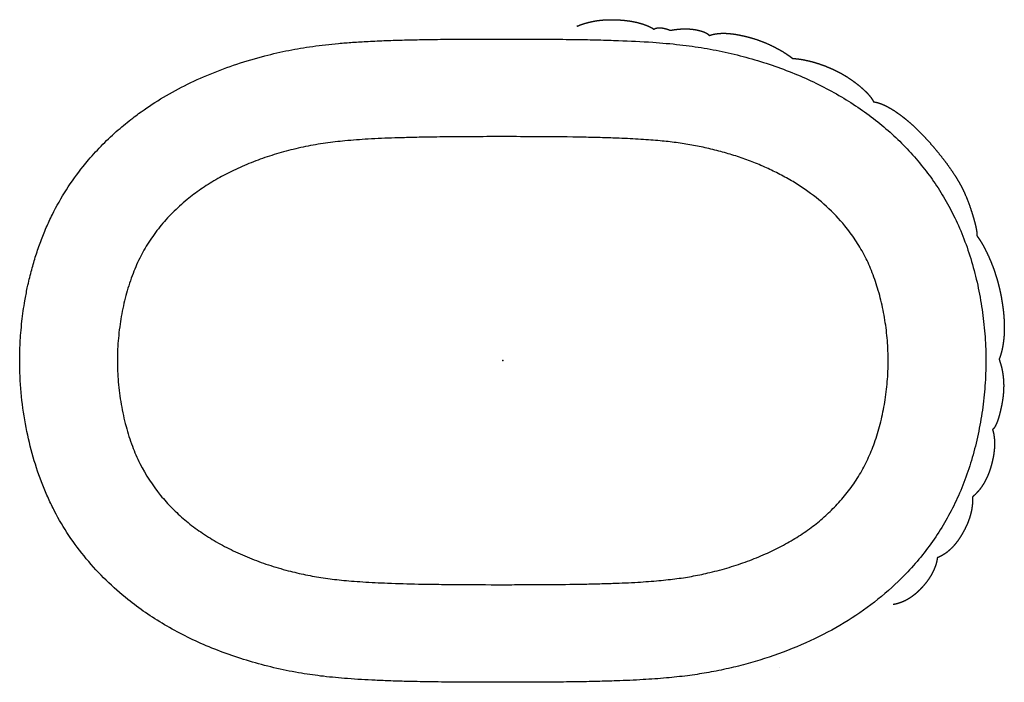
# Model space of a CAD drawing. Header units: millimetres. Extents: x 786 to 1152, y 0 to 424.
# Tile 1 of 45: x 793 to 1152, y 7 to 249. Entities that reach past the tile are written whole.
import ezdxf

# ---------------------------------------------------------------- set-up
doc = ezdxf.new("R2010")
doc.units = ezdxf.units.MM
doc.header["$MEASUREMENT"] = 0
doc.layers.add('Crea2D$visibili$linee', color=7, linetype='Continuous', true_color=0x000000)

msp = doc.modelspace()

# ---------------------------------------------------------------- linework, layer by layer
at = {"layer": 'Crea2D$visibili$linee'}
for points, weights, knots in [([(995.74, 246.79), (995.8, 246.77), (995.86, 246.76), (995.93, 246.77), (995.99, 246.78), (996.05, 246.8), (996.11, 246.82), (996.18, 246.85), (996.24, 246.88), (996.3, 246.91), (996.36, 246.94), (996.42, 246.97), (996.49, 247.01), (996.54, 247.03), (996.6, 247.06), (996.66, 247.09), (996.67, 247.09), (996.67, 247.09), (996.67, 247.09), (996.74, 247.12), (996.8, 247.14), (996.86, 247.16), (996.92, 247.19), (996.99, 247.21), (997.05, 247.23), (997.11, 247.25), (997.18, 247.27), (997.24, 247.29), (997.3, 247.31), (997.37, 247.33), (997.43, 247.36), (997.49, 247.38), (997.56, 247.4), (997.62, 247.42), (997.75, 247.47), (997.87, 247.51), (998, 247.55), (998.26, 247.64), (998.52, 247.72), (998.78, 247.79), (999.04, 247.87), (999.3, 247.94), (999.57, 248.01), (999.83, 248.08), (1000.1, 248.15), (1000.37, 248.21), (1000.64, 248.28), (1000.9, 248.34), (1001.18, 248.4), (1001.22, 248.4), (1001.27, 248.41), (1001.33, 248.43), (1001.36, 248.43), (1001.38, 248.44), (1001.58, 248.48), (1001.79, 248.52), (1001.99, 248.56), (1002.26, 248.61), (1002.54, 248.65), (1002.81, 248.7), (1003.09, 248.74), (1003.37, 248.78), (1003.64, 248.81), (1003.92, 248.85), (1004.2, 248.88), (1004.48, 248.91), (1004.75, 248.94), (1005.03, 248.96), (1005.31, 248.98), (1005.59, 249), (1005.87, 249.02), (1006.15, 249.03), (1006.43, 249.05), (1006.71, 249.06), (1007, 249.07), (1007.28, 249.08), (1007.56, 249.08), (1007.84, 249.09), (1008.12, 249.09), (1008.4, 249.09), (1008.68, 249.09), (1008.96, 249.08), (1009.25, 249.08), (1009.53, 249.07), (1009.81, 249.06), (1010.09, 249.05), (1010.37, 249.04), (1010.65, 249.02), (1010.93, 249.01), (1011.21, 248.99), (1011.49, 248.98), (1011.77, 248.96), (1012.05, 248.94), (1012.33, 248.91), (1012.61, 248.89), (1012.89, 248.86), (1013.17, 248.84), (1013.45, 248.81), (1013.73, 248.77), (1014.01, 248.74), (1014.29, 248.7), (1014.57, 248.67), (1014.85, 248.63), (1015.12, 248.59), (1015.4, 248.54), (1015.68, 248.5), (1015.95, 248.45), (1016.23, 248.39), (1016.5, 248.34), (1016.77, 248.29), (1017.05, 248.23), (1017.32, 248.17), (1017.59, 248.1), (1017.86, 248.04), (1018.13, 247.97), (1018.4, 247.9), (1018.66, 247.82), (1018.93, 247.75), (1019.19, 247.67), (1019.46, 247.59), (1019.72, 247.51), (1019.98, 247.42), (1020.24, 247.33), (1020.5, 247.24), (1020.75, 247.14), (1021.01, 247.04), (1021.26, 246.95), (1021.51, 246.84), (1021.76, 246.73), (1021.82, 246.7), (1021.88, 246.68), (1021.94, 246.65), (1022.01, 246.62), (1022.07, 246.59), (1022.13, 246.56), (1022.19, 246.53), (1022.25, 246.51), (1022.31, 246.48), (1022.37, 246.45), (1022.43, 246.42), (1022.49, 246.39), (1022.55, 246.37), (1022.61, 246.34), (1022.67, 246.31), (1022.73, 246.29), (1022.79, 246.26), (1022.85, 246.23), (1022.91, 246.2), (1022.97, 246.17), (1023.03, 246.13), (1023.08, 246.11), (1023.12, 246.08), (1023.16, 246.05), (1023.18, 246.04), (1023.2, 246.03), (1023.22, 246.02), (1023.28, 245.97), (1023.34, 245.93), (1023.4, 245.88), (1023.46, 245.83), (1023.51, 245.79), (1023.58, 245.75), (1023.63, 245.72), (1023.68, 245.69), (1023.74, 245.67), (1023.75, 245.67), (1023.76, 245.67), (1023.77, 245.67), (1023.81, 245.66), (1023.85, 245.67), (1023.89, 245.68)], [1, 0.983674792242, 0.983674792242, 1, 0.994688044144, 0.994688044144, 1, 0.999180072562, 0.999180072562, 1, 0.999978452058, 0.999978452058, 1, 0.999672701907, 0.999672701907, 1, 1, 1, 1, 0.999812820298, 0.999812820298, 1, 0.999948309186, 0.999948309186, 1, 1, 1, 1, 1, 1, 1, 1, 1, 1, 0.999988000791, 0.999988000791, 1, 0.999903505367, 0.999903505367, 1, 0.999950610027, 0.999950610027, 1, 0.999941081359, 0.999941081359, 1, 0.999943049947, 0.999943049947, 1, 1, 1, 1, 1, 1, 0.999966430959, 0.999966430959, 1, 0.999937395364, 0.999937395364, 1, 0.999937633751, 0.999937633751, 1, 0.999943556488, 0.999943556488, 1, 0.99994908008, 0.99994908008, 1, 0.99995428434, 0.99995428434, 1, 0.999959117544, 0.999959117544, 1, 0.999963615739, 0.999963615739, 1, 0.999967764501, 0.999967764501, 1, 0.99997146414, 0.99997146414, 1, 0.999978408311, 0.999978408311, 1, 0.999980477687, 0.999980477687, 1, 0.999975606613, 0.999975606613, 1, 0.99997098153, 0.99997098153, 1, 0.999965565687, 0.999965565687, 1, 0.999959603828, 0.999959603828, 1, 0.999953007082, 0.999953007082, 1, 0.999945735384, 0.999945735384, 1, 0.999937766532, 0.999937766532, 1, 0.999930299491, 0.999930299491, 1, 0.999923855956, 0.999923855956, 1, 0.999918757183, 0.999918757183, 1, 0.99990568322, 0.99990568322, 1, 0.999919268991, 0.999919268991, 1, 0.999802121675, 0.999802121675, 1, 1, 1, 1, 1, 1, 1, 1, 1, 1, 1, 1, 1, 1, 1, 1, 0.999880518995, 0.999880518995, 1, 0.999586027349, 0.999586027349, 1, 0.999651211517, 0.999651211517, 1, 1, 1, 1, 0.999909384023, 0.999909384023, 1, 0.999300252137, 0.999300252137, 1, 1, 1, 1, 0.998898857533, 0.998898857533, 1, 0.980057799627, 0.980057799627, 1], [0, 0, 0, 0, 0.189322, 0.189322, 0.189322, 0.383353, 0.383353, 0.383353, 0.590144, 0.590144, 0.590144, 0.801407, 0.801407, 0.801407, 0.993429, 0.993429, 0.993429, 1.008372, 1.008372, 1.008372, 1.209669, 1.209669, 1.209669, 1.408731, 1.408731, 1.408731, 1.615796, 1.615796, 1.615796, 1.824837, 1.824837, 1.824837, 2.035647, 2.035647, 2.035647, 2.440734, 2.440734, 2.440734, 3.253498, 3.253498, 3.253498, 4.072353, 4.072353, 4.072353, 4.896163, 4.896163, 4.896163, 5.724837, 5.724837, 5.724837, 5.865135, 5.865135, 5.935278, 5.935278, 5.935278, 6.559399, 6.559399, 6.559399, 7.394158, 7.394158, 7.394158, 8.231135, 8.231135, 8.231135, 9.069777, 9.069777, 9.069777, 9.910016, 9.910016, 9.910016, 10.751714, 10.751714, 10.751714, 11.594648, 11.594648, 11.594648, 12.438373, 12.438373, 12.438373, 13.282113, 13.282113, 13.282113, 14.125996, 14.125996, 14.125996, 14.96973, 14.96973, 14.96973, 15.813591, 15.813591, 15.813591, 16.65758, 16.65758, 16.65758, 17.501235, 17.501235, 17.501235, 18.344195, 18.344195, 18.344195, 19.186142, 19.186142, 19.186142, 20.026972, 20.026972, 20.026972, 20.866559, 20.866559, 20.866559, 21.704451, 21.704451, 21.704451, 22.539366, 22.539366, 22.539366, 23.371008, 23.371008, 23.371008, 24.198745, 24.198745, 24.198745, 25.022247, 25.022247, 25.022247, 25.840819, 25.840819, 25.840819, 26.654248, 26.654248, 26.654248, 26.869371, 26.869371, 26.869371, 27.084375, 27.084375, 27.084375, 27.297021, 27.297021, 27.297021, 27.505213, 27.505213, 27.505213, 27.708911, 27.708911, 27.708911, 27.907205, 27.907205, 27.907205, 28.111347, 28.111347, 28.111347, 28.263774, 28.263774, 28.263774, 28.33523, 28.33523, 28.33523, 28.56446, 28.56446, 28.56446, 28.78422, 28.78422, 28.78422, 28.976319, 28.976319, 28.976319, 29.007105, 29.007105, 29.007105, 29.127974, 29.127974, 29.127974, 29.127974]), ([(1023.89, 245.69), (1023.91, 245.69), (1023.92, 245.7), (1023.93, 245.71), (1023.95, 245.72), (1023.98, 245.74), (1024, 245.75), (1024.05, 245.78), (1024.11, 245.81), (1024.16, 245.84), (1024.27, 245.89), (1024.38, 245.93), (1024.5, 245.97), (1024.74, 246.04), (1024.99, 246.08), (1025.25, 246.1), (1025.5, 246.12), (1025.76, 246.12), (1026.02, 246.11), (1026.28, 246.11), (1026.54, 246.09), (1026.8, 246.06), (1027.31, 245.99), (1027.82, 245.88), (1028.31, 245.74), (1028.55, 245.67), (1028.79, 245.59), (1029.03, 245.5), (1029.15, 245.46), (1029.26, 245.42), (1029.38, 245.37), (1029.44, 245.34), (1029.49, 245.31), (1029.55, 245.28), (1029.59, 245.26), (1029.63, 245.25), (1029.67, 245.23), (1029.68, 245.22), (1029.7, 245.22), (1029.72, 245.21), (1029.74, 245.21), (1029.76, 245.21), (1029.77, 245.21), (1029.79, 245.21), (1029.81, 245.22), (1029.83, 245.22), (1029.87, 245.23), (1029.9, 245.24), (1029.94, 245.24), (1030.02, 245.26), (1030.09, 245.27), (1030.17, 245.28), (1030.32, 245.31), (1030.47, 245.34), (1030.62, 245.36), (1030.92, 245.41), (1031.23, 245.45), (1031.53, 245.49), (1032.15, 245.57), (1032.76, 245.63), (1033.38, 245.68), (1034.62, 245.76), (1035.86, 245.77), (1037.11, 245.67), (1037.74, 245.62), (1038.37, 245.54), (1038.98, 245.43), (1039.6, 245.32), (1040.21, 245.18), (1040.82, 245.01), (1041.42, 244.84), (1042.01, 244.64), (1042.56, 244.37), (1042.83, 244.24), (1043.09, 244.09), (1043.35, 243.92), (1043.47, 243.84), (1043.59, 243.76), (1043.7, 243.66), (1043.76, 243.61), (1043.81, 243.56), (1043.86, 243.51), (1043.89, 243.48), (1043.91, 243.46), (1043.94, 243.43), (1043.96, 243.41), (1043.99, 243.38), (1044.03, 243.37), (1044.06, 243.37), (1044.1, 243.37), (1044.13, 243.38), (1044.18, 243.4), (1044.22, 243.41), (1044.25, 243.42), (1044.33, 243.45), (1044.41, 243.47), (1044.48, 243.49), (1044.63, 243.54), (1044.79, 243.58), (1044.94, 243.62), (1045.25, 243.7), (1045.57, 243.77), (1045.88, 243.83), (1046.53, 243.95), (1047.18, 244.04), (1047.84, 244.08), (1049.17, 244.18), (1050.53, 244.12), (1051.88, 243.97), (1053.23, 243.82), (1054.58, 243.58), (1055.91, 243.3), (1057.25, 243.01), (1058.57, 242.67), (1059.88, 242.28), (1062.49, 241.49), (1065.03, 240.47), (1067.45, 239.26), (1068.66, 238.65), (1069.84, 238), (1070.99, 237.3), (1071.56, 236.95), (1072.12, 236.58), (1072.67, 236.2), (1072.94, 236.02), (1073.21, 235.82), (1073.48, 235.63), (1073.61, 235.53), (1073.75, 235.43), (1073.88, 235.33), (1073.94, 235.28), (1074.01, 235.23), (1074.08, 235.18), (1074.11, 235.16), (1074.14, 235.13), (1074.17, 235.1), (1074.19, 235.09), (1074.2, 235.08), (1074.22, 235.06), (1074.23, 235.05), (1074.25, 235.04), (1074.27, 235.03), (1074.29, 235.02), (1074.3, 235.01), (1074.32, 235), (1074.34, 234.99), (1074.37, 234.98), (1074.39, 234.98), (1074.43, 234.96), (1074.47, 234.96), (1074.52, 234.95), (1074.56, 234.95), (1074.6, 234.95), (1074.65, 234.95), (1074.69, 234.95), (1074.74, 234.94), (1074.78, 234.94), (1074.96, 234.93), (1075.13, 234.91), (1075.31, 234.9), (1075.66, 234.86), (1076.02, 234.82), (1076.37, 234.78), (1077.08, 234.69), (1077.79, 234.57), (1078.5, 234.43), (1079.91, 234.16), (1081.32, 233.81), (1082.72, 233.39), (1084.11, 232.97), (1085.49, 232.49), (1086.84, 231.95), (1088.2, 231.41), (1089.53, 230.8), (1090.83, 230.14), (1092.14, 229.47), (1093.4, 228.74), (1094.62, 227.94), (1095.84, 227.15), (1097.02, 226.29), (1098.16, 225.38), (1099.29, 224.48), (1100.38, 223.52), (1101.38, 222.5), (1101.88, 221.98), (1102.35, 221.45), (1102.78, 220.89), (1102.99, 220.61), (1103.19, 220.33), (1103.37, 220.03), (1103.46, 219.89), (1103.55, 219.74), (1103.63, 219.59), (1103.67, 219.52), (1103.71, 219.44), (1103.74, 219.36), (1103.76, 219.33), (1103.78, 219.29), (1103.8, 219.25), (1103.81, 219.23), (1103.82, 219.22), (1103.83, 219.2), (1103.84, 219.18), (1103.86, 219.17), (1103.87, 219.15), (1103.89, 219.14), (1103.91, 219.13), (1103.93, 219.12), (1103.99, 219.1), (1104.05, 219.11), (1104.11, 219.11), (1104.19, 219.1), (1104.27, 219.09), (1104.35, 219.07), (1104.5, 219.04), (1104.66, 219.01), (1104.81, 218.97), (1105.13, 218.9), (1105.44, 218.81), (1105.75, 218.71), (1106.37, 218.52), (1106.98, 218.28), (1107.59, 218.01), (1108.8, 217.46), (1109.97, 216.8), (1111.11, 216.08), (1112.25, 215.35), (1113.35, 214.57), (1114.42, 213.74), (1115.49, 212.92), (1116.54, 212.05), (1117.55, 211.15), (1119.57, 209.35), (1121.48, 207.43), (1123.3, 205.43), (1125.13, 203.42), (1126.86, 201.35), (1128.54, 199.22), (1130.22, 197.1), (1131.82, 194.92), (1133.29, 192.64), (1134.03, 191.51), (1134.73, 190.35), (1135.38, 189.17), (1136.04, 187.99), (1136.64, 186.78), (1137.19, 185.55), (1138.29, 183.09), (1139.18, 180.55), (1139.96, 177.98), (1140.35, 176.69), (1140.72, 175.4), (1141.03, 174.1), (1141.18, 173.45), (1141.32, 172.79), (1141.43, 172.14), (1141.48, 171.81), (1141.52, 171.48), (1141.55, 171.15), (1141.56, 170.99), (1141.57, 170.83), (1141.58, 170.67), (1141.58, 170.59), (1141.58, 170.51), (1141.58, 170.43), (1141.58, 170.39), (1141.58, 170.35), (1141.58, 170.3), (1141.59, 170.28), (1141.59, 170.26), (1141.59, 170.24), (1141.6, 170.22), (1141.61, 170.2), (1141.61, 170.18), (1141.62, 170.16), (1141.63, 170.14), (1141.64, 170.13), (1141.7, 170.04), (1141.77, 169.96), (1141.84, 169.89), (1141.92, 169.79), (1141.99, 169.69), (1142.06, 169.59), (1142.19, 169.39), (1142.33, 169.19), (1142.46, 168.99), (1142.73, 168.58), (1142.99, 168.17), (1143.24, 167.75), (1143.74, 166.9), (1144.22, 166.04), (1144.66, 165.17), (1145.56, 163.41), (1146.36, 161.6), (1147.08, 159.75), (1147.81, 157.89), (1148.44, 156.01), (1148.98, 154.1), (1149.52, 152.18), (1149.98, 150.24), (1150.36, 148.29), (1150.73, 146.33), (1151.03, 144.36), (1151.24, 142.38), (1151.45, 140.4), (1151.57, 138.41), (1151.55, 136.43), (1151.54, 134.44), (1151.39, 132.46), (1151.07, 130.52), (1150.91, 129.56), (1150.71, 128.6), (1150.46, 127.66), (1150.33, 127.19), (1150.19, 126.73), (1150.04, 126.28), (1149.97, 126.05), (1149.89, 125.83), (1149.81, 125.6), (1149.79, 125.55), (1149.77, 125.49), (1149.74, 125.44), (1149.73, 125.41), (1149.72, 125.38), (1149.71, 125.36), (1149.69, 125.33), (1149.68, 125.3), (1149.68, 125.27), (1149.67, 125.21), (1149.7, 125.15), (1149.72, 125.09), (1149.73, 125.07), (1149.74, 125.04), (1149.75, 125.01), (1149.76, 124.98), (1149.77, 124.95), (1149.78, 124.93), (1149.79, 124.9), (1149.8, 124.87), (1149.81, 124.84), (1150.51, 122.85), (1150.95, 120.73), (1151.17, 118.56), (1151.28, 117.46), (1151.33, 116.35), (1151.32, 115.24), (1151.31, 114.12), (1151.24, 113.01), (1151.12, 111.9), (1150.87, 109.68), (1150.43, 107.5), (1149.87, 105.35), (1149.73, 104.82), (1149.58, 104.28), (1149.42, 103.75), (1149.26, 103.23), (1149.08, 102.7), (1148.88, 102.19), (1148.69, 101.68), (1148.46, 101.18), (1148.2, 100.72), (1148.07, 100.49), (1147.92, 100.28), (1147.77, 100.07), (1147.69, 99.97), (1147.61, 99.87), (1147.52, 99.77), (1147.48, 99.72), (1147.44, 99.68), (1147.39, 99.64), (1147.37, 99.61), (1147.35, 99.59), (1147.33, 99.57), (1147.31, 99.56), (1147.3, 99.54), (1147.3, 99.53), (1147.29, 99.51), (1147.28, 99.49), (1147.28, 99.48), (1147.28, 99.46), (1147.28, 99.44), (1147.29, 99.43), (1147.29, 99.41), (1147.3, 99.4), (1147.31, 99.38), (1147.32, 99.35), (1147.33, 99.32), (1147.34, 99.29), (1147.37, 99.23), (1147.39, 99.17), (1147.4, 99.1), (1147.43, 98.98), (1147.47, 98.85), (1147.5, 98.72), (1147.57, 98.46), (1147.63, 98.2), (1147.68, 97.94), (1147.78, 97.4), (1147.85, 96.86), (1147.9, 96.31), (1148.01, 95.21), (1148.01, 94.09), (1147.94, 92.97), (1147.87, 91.84), (1147.73, 90.71), (1147.52, 89.6), (1147.31, 88.48), (1147.05, 87.37), (1146.74, 86.28), (1146.43, 85.18), (1146.06, 84.1), (1145.62, 83.05), (1145.19, 82.01), (1144.69, 80.99), (1144.11, 80.01), (1143.55, 79.04), (1142.91, 78.12), (1142.21, 77.27), (1141.86, 76.85), (1141.49, 76.45), (1141.11, 76.07), (1140.92, 75.88), (1140.73, 75.69), (1140.53, 75.51), (1140.43, 75.42), (1140.33, 75.33), (1140.23, 75.25), (1140.17, 75.21), (1140.12, 75.17), (1140.06, 75.13), (1140.03, 75.11), (1140.01, 75.09), (1139.98, 75.07), (1139.95, 75.04), (1139.94, 75.01), (1139.92, 74.98), (1139.91, 74.95), (1139.92, 74.92), (1139.92, 74.89), (1139.93, 74.85), (1139.93, 74.82), (1139.94, 74.79), (1139.95, 74.73), (1139.95, 74.66), (1139.95, 74.59), (1139.96, 74.45), (1139.96, 74.32), (1139.96, 74.19), (1139.97, 73.92), (1139.97, 73.65), (1139.96, 73.38), (1139.95, 72.83), (1139.91, 72.28), (1139.84, 71.74), (1139.71, 70.64), (1139.49, 69.53), (1139.19, 68.44), (1138.89, 67.34), (1138.51, 66.26), (1138.06, 65.21), (1137.62, 64.16), (1137.1, 63.13), (1136.54, 62.13), (1135.99, 61.12), (1135.38, 60.14), (1134.72, 59.2), (1134.06, 58.27), (1133.34, 57.37), (1132.55, 56.55), (1131.76, 55.74), (1130.9, 54.99), (1129.99, 54.36), (1129.54, 54.05), (1129.08, 53.76), (1128.6, 53.5), (1128.36, 53.37), (1128.13, 53.25), (1127.89, 53.13), (1127.77, 53.08), (1127.64, 53.02), (1127.52, 52.98), (1127.45, 52.95), (1127.39, 52.93), (1127.32, 52.91), (1127.29, 52.9), (1127.25, 52.89), (1127.22, 52.87), (1127.19, 52.86), (1127.17, 52.84), (1127.15, 52.82), (1127.13, 52.8), (1127.12, 52.77), (1127.11, 52.74), (1127.11, 52.74), (1127.11, 52.74), (1127.11, 52.73), (1127.11, 52.73), (1127.11, 52.72), (1127.11, 52.7), (1127.11, 52.68), (1127.11, 52.66), (1127.11, 52.64), (1127.1, 52.61), (1127.1, 52.59), (1127.1, 52.55), (1127.09, 52.51), (1127.08, 52.48), (1127.07, 52.36), (1127.05, 52.24), (1127.03, 52.12), (1126.98, 51.87), (1126.93, 51.63), (1126.88, 51.39), (1126.76, 50.9), (1126.62, 50.42), (1126.46, 49.94), (1126.13, 48.98), (1125.72, 48.03), (1125.23, 47.11), (1124.74, 46.18), (1124.18, 45.29), (1123.56, 44.44), (1122.94, 43.59), (1122.26, 42.77), (1121.55, 41.99), (1120.83, 41.21), (1120.08, 40.46), (1119.27, 39.76), (1118.47, 39.07), (1117.61, 38.44), (1116.72, 37.89), (1115.82, 37.34), (1114.88, 36.87), (1113.92, 36.51), (1113.45, 36.34), (1112.97, 36.18), (1112.48, 36.05), (1112.24, 35.99), (1112, 35.93), (1111.76, 35.88), (1111.63, 35.86), (1111.52, 35.83), (1111.39, 35.82), (1111.32, 35.81), (1111.26, 35.81), (1111.19, 35.8), (1111.16, 35.8), (1111.14, 35.8), (1111.11, 35.79), (1111.09, 35.79), (1111.07, 35.78), (1111.05, 35.77)], [1, 0.998857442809, 0.998857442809, 1, 0.999798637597, 0.999798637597, 1, 0.999467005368, 0.999467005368, 1, 0.998175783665, 0.998175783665, 1, 1, 1, 1, 1, 1, 1, 0.99934858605, 0.99934858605, 1, 1, 1, 1, 0.99963374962, 0.99963374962, 1, 1, 1, 1, 0.999869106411, 0.999869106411, 1, 0.999003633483, 0.999003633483, 1, 0.997426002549, 0.997426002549, 1, 0.994898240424, 0.994898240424, 1, 0.99789739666, 0.99789739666, 1, 0.999731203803, 0.999731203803, 1, 0.999995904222, 0.999995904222, 1, 0.999971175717, 0.999971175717, 1, 0.999928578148, 0.999928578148, 1, 0.999709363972, 0.999709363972, 1, 1, 1, 1, 0.999184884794, 0.999184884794, 1, 0.999258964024, 0.999258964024, 1, 1, 1, 1, 0.998491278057, 0.998491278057, 1, 1, 1, 1, 0.998808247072, 0.998808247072, 1, 0.99957684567, 0.99957684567, 1, 1, 1, 1, 1, 1, 1, 0.999653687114, 0.999653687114, 1, 0.999880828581, 0.999880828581, 1, 0.999870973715, 0.999870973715, 1, 0.999646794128, 0.999646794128, 1, 0.998812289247, 0.998812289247, 1, 1, 1, 1, 1, 1, 1, 0.999433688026, 0.999433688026, 1, 1, 1, 1, 0.999371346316, 0.999371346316, 1, 0.999778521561, 0.999778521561, 1, 0.999927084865, 0.999927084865, 1, 0.999967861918, 0.999967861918, 1, 0.999995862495, 0.999995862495, 1, 0.999910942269, 0.999910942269, 1, 1, 1, 1, 0.999332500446, 0.999332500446, 1, 0.998760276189, 0.998760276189, 1, 0.998285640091, 0.998285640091, 1, 0.995272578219, 0.995272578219, 1, 0.999993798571, 0.999993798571, 1, 0.999892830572, 0.999892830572, 1, 0.999989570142, 0.999989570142, 1, 0.999905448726, 0.999905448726, 1, 0.999686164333, 0.999686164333, 1, 1, 1, 1, 0.999328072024, 0.999328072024, 1, 0.999297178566, 0.999297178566, 1, 0.999084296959, 0.999084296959, 1, 0.999205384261, 0.999205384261, 1, 1, 1, 1, 1, 1, 1, 0.999272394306, 0.999272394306, 1, 0.999698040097, 0.999698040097, 1, 0.999567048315, 0.999567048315, 1, 0.999582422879, 0.999582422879, 1, 0.99884708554, 0.99884708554, 1, 0.992645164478, 0.992645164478, 1, 0.990274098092, 0.990274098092, 1, 1, 1, 1, 0.998407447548, 0.998407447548, 1, 0.999789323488, 0.999789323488, 1, 0.999589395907, 0.999589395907, 1, 1, 1, 1, 1, 1, 1, 1, 1, 1, 0.99958046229, 0.99958046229, 1, 1, 1, 1, 1, 1, 1, 1, 1, 1, 0.999603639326, 0.999603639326, 1, 0.999384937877, 0.999384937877, 1, 1, 1, 1, 1, 1, 1, 1, 1, 1, 0.999572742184, 0.999572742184, 1, 0.999887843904, 0.999887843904, 1, 0.99923582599, 0.99923582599, 1, 0.997898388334, 0.997898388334, 1, 0.998402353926, 0.998402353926, 1, 0.998291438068, 0.998291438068, 1, 0.998570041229, 0.998570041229, 1, 1, 1, 1, 0.999099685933, 0.999099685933, 1, 0.999976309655, 0.999976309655, 1, 0.9998607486, 0.9998607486, 1, 0.999627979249, 0.999627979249, 1, 1, 1, 1, 0.99925696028, 0.99925696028, 1, 0.999361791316, 0.999361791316, 1, 1, 1, 1, 1, 1, 1, 1, 1, 1, 0.999165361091, 0.999165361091, 1, 0.999729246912, 0.999729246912, 1, 0.99992935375, 0.99992935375, 1, 0.999612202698, 0.999612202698, 1, 0.999998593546, 0.999998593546, 1, 0.992461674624, 0.992461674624, 1, 1, 1, 1, 1, 1, 1, 1, 1, 1, 1, 1, 1, 1, 1, 1, 0.998997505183, 0.998997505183, 1, 0.999164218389, 0.999164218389, 1, 1, 1, 1, 0.999869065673, 0.999869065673, 1, 1, 1, 1, 1, 1, 1, 0.998687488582, 0.998687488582, 1, 0.999620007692, 0.999620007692, 1, 0.999099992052, 0.999099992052, 1, 0.999250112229, 0.999250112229, 1, 0.994408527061, 0.994408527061, 1, 0.985376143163, 0.985376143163, 1, 0.991889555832, 0.991889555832, 1, 0.998937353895, 0.998937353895, 1, 0.999980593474, 0.999980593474, 1, 0.998142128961, 0.998142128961, 1, 1, 1, 1, 0.999767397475, 0.999767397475, 1, 0.999207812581, 0.999207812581, 1, 1, 1, 1, 1, 1, 1, 0.999218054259, 0.999218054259, 1, 1, 1, 1, 0.998439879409, 0.998439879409, 1, 1, 1, 1, 0.999265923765, 0.999265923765, 1, 0.999772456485, 0.999772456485, 1, 1, 1, 1, 0.999953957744, 0.999953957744, 1, 0.998143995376, 0.998143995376, 1, 0.980695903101, 0.980695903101, 1, 1, 1, 1, 0.999959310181, 0.999959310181, 1, 1, 1, 1, 0.999946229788, 0.999946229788, 1, 0.999802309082, 0.999802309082, 1, 0.999321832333, 0.999321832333, 1, 1, 1, 1, 0.998513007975, 0.998513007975, 1, 1, 1, 1, 1, 1, 1, 1, 1, 1, 1, 1, 1, 0.998999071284, 0.998999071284, 1, 0.9997304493, 0.9997304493, 1, 0.999358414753, 0.999358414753, 1, 0.999540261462, 0.999540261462, 1, 0.996467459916, 0.996467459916, 1, 0.986586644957, 0.986586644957, 1, 0.98166301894, 0.98166301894, 1, 1, 1, 1, 1, 1, 0.999315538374, 0.999315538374, 1, 0.999591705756, 0.999591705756, 1, 0.999653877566, 0.999653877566, 1, 0.99999734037, 0.99999734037, 1, 0.999785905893, 0.999785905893, 1, 0.999228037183, 0.999228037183, 1, 1, 1, 1, 0.998305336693, 0.998305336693, 1, 1, 1, 1, 1, 1, 1, 1, 1, 1, 1, 1, 1, 0.999106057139, 0.999106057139, 1, 0.999744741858, 0.999744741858, 1, 1, 1, 1, 0.999813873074, 0.999813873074, 1, 0.99840431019, 0.99840431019, 1, 0.995568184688, 0.995568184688, 1], [0, 0, 0, 0, 0.041548, 0.041548, 0.041548, 0.127365, 0.127365, 0.127365, 0.30322, 0.30322, 0.30322, 0.667112, 0.667112, 0.667112, 1.445117, 1.445117, 1.445117, 2.223608, 2.223608, 2.223608, 3.001942, 3.001942, 3.001942, 4.559425, 4.559425, 4.559425, 5.317947, 5.317947, 5.317947, 5.708569, 5.708569, 5.708569, 5.897802, 5.897802, 5.897802, 6.028548, 6.028548, 6.028548, 6.08255, 6.08255, 6.08255, 6.138237, 6.138237, 6.138237, 6.193897, 6.193897, 6.193897, 6.30825, 6.30825, 6.30825, 6.537512, 6.537512, 6.537512, 6.996967, 6.996967, 6.996967, 7.919141, 7.919141, 7.919141, 9.773819, 9.773819, 9.773819, 13.544043, 13.544043, 13.544043, 15.430591, 15.430591, 15.430591, 17.31276, 17.31276, 17.31276, 19.203775, 19.203775, 19.203775, 20.108339, 20.108339, 20.108339, 20.585984, 20.585984, 20.585984, 20.807192, 20.807192, 20.807192, 20.914261, 20.914261, 20.914261, 21.029623, 21.029623, 21.029623, 21.147044, 21.147044, 21.147044, 21.274001, 21.274001, 21.274001, 21.510563, 21.510563, 21.510563, 21.986544, 21.986544, 21.986544, 22.952121, 22.952121, 22.952121, 24.926695, 24.926695, 24.926695, 29.030604, 29.030604, 29.030604, 33.131157, 33.131157, 33.131157, 37.228616, 37.228616, 37.228616, 45.432024, 45.432024, 45.432024, 49.473923, 49.473923, 49.473923, 51.478365, 51.478365, 51.478365, 52.474663, 52.474663, 52.474663, 52.971105, 52.971105, 52.971105, 53.218898, 53.218898, 53.218898, 53.342624, 53.342624, 53.342624, 53.405031, 53.405031, 53.405031, 53.465627, 53.465627, 53.465627, 53.527503, 53.527503, 53.527503, 53.597665, 53.597665, 53.597665, 53.729176, 53.729176, 53.729176, 53.85995, 53.85995, 53.85995, 53.992797, 53.992797, 53.992797, 54.523909, 54.523909, 54.523909, 55.592037, 55.592037, 55.592037, 57.745381, 57.745381, 57.745381, 62.140847, 62.140847, 62.140847, 66.515142, 66.515142, 66.515142, 70.899405, 70.899405, 70.899405, 75.280882, 75.280882, 75.280882, 79.644091, 79.644091, 79.644091, 84.020856, 84.020856, 84.020856, 86.206175, 86.206175, 86.206175, 87.248609, 87.248609, 87.248609, 87.759572, 87.759572, 87.759572, 88.011463, 88.011463, 88.011463, 88.135585, 88.135585, 88.135585, 88.198229, 88.198229, 88.198229, 88.262646, 88.262646, 88.262646, 88.328984, 88.328984, 88.328984, 88.529006, 88.529006, 88.529006, 88.774099, 88.774099, 88.774099, 89.250924, 89.250924, 89.250924, 90.217448, 90.217448, 90.217448, 92.248221, 92.248221, 92.248221, 96.315684, 96.315684, 96.315684, 100.381281, 100.381281, 100.381281, 104.443979, 104.443979, 104.443979, 112.57076, 112.57076, 112.57076, 120.693543, 120.693543, 120.693543, 128.815405, 128.815405, 128.815405, 132.870632, 132.870632, 132.870632, 136.918821, 136.918821, 136.918821, 145.028731, 145.028731, 145.028731, 149.079928, 149.079928, 149.079928, 151.104304, 151.104304, 151.104304, 152.094318, 152.094318, 152.094318, 152.583388, 152.583388, 152.583388, 152.824101, 152.824101, 152.824101, 152.945538, 152.945538, 152.945538, 153.007898, 153.007898, 153.007898, 153.071338, 153.071338, 153.071338, 153.135021, 153.135021, 153.135021, 153.453874, 153.453874, 153.453874, 153.82155, 153.82155, 153.82155, 154.549852, 154.549852, 154.549852, 156.013844, 156.013844, 156.013844, 158.962028, 158.962028, 158.962028, 164.936964, 164.936964, 164.936964, 170.900461, 170.900461, 170.900461, 176.87171, 176.87171, 176.87171, 182.84481, 182.84481, 182.84481, 188.822953, 188.822953, 188.822953, 194.803976, 194.803976, 194.803976, 197.729368, 197.729368, 197.729368, 199.172229, 199.172229, 199.172229, 199.886956, 199.886956, 199.886956, 200.06477, 200.06477, 200.06477, 200.151887, 200.151887, 200.151887, 200.242011, 200.242011, 200.242011, 200.436296, 200.436296, 200.436296, 200.529081, 200.529081, 200.529081, 200.62178, 200.62178, 200.62178, 200.715763, 200.715763, 200.715763, 207.31214, 207.31214, 207.31214, 210.642557, 210.642557, 210.642557, 213.986898, 213.986898, 213.986898, 220.678877, 220.678877, 220.678877, 222.338689, 222.338689, 222.338689, 224.006684, 224.006684, 224.006684, 225.673159, 225.673159, 225.673159, 226.459425, 226.459425, 226.459425, 226.840676, 226.840676, 226.840676, 227.027991, 227.027991, 227.027991, 227.124327, 227.124327, 227.124327, 227.175218, 227.175218, 227.175218, 227.227446, 227.227446, 227.227446, 227.277632, 227.277632, 227.277632, 227.32695, 227.32695, 227.32695, 227.422947, 227.422947, 227.422947, 227.619642, 227.619642, 227.619642, 228.045643, 228.045643, 228.045643, 228.849897, 228.849897, 228.849897, 230.488985, 230.488985, 230.488985, 233.905119, 233.905119, 233.905119, 237.320145, 237.320145, 237.320145, 240.732425, 240.732425, 240.732425, 244.15064, 244.15064, 244.15064, 247.546619, 247.546619, 247.546619, 250.96109, 250.96109, 250.96109, 252.594163, 252.594163, 252.594163, 253.39673, 253.39673, 253.39673, 253.823529, 253.823529, 253.823529, 254.0289, 254.0289, 254.0289, 254.132262, 254.132262, 254.132262, 254.235582, 254.235582, 254.235582, 254.335731, 254.335731, 254.335731, 254.433897, 254.433897, 254.433897, 254.653236, 254.653236, 254.653236, 255.054227, 255.054227, 255.054227, 255.864298, 255.864298, 255.864298, 257.5106, 257.5106, 257.5106, 260.94999, 260.94999, 260.94999, 264.369164, 264.369164, 264.369164, 267.816308, 267.816308, 267.816308, 271.264849, 271.264849, 271.264849, 274.717356, 274.717356, 274.717356, 278.168492, 278.168492, 278.168492, 279.806975, 279.806975, 279.806975, 280.608193, 280.608193, 280.608193, 281.008737, 281.008737, 281.008737, 281.215907, 281.215907, 281.215907, 281.324973, 281.324973, 281.324973, 281.415417, 281.415417, 281.415417, 281.498489, 281.498489, 281.498489, 281.511203, 281.511203, 281.51793, 281.51793, 281.51793, 281.579179, 281.579179, 281.579179, 281.652683, 281.652683, 281.652683, 281.767395, 281.767395, 281.767395, 282.132887, 282.132887, 282.132887, 282.873225, 282.873225, 282.873225, 284.380085, 284.380085, 284.380085, 287.553147, 287.553147, 287.553147, 290.703534, 290.703534, 290.703534, 293.886498, 293.886498, 293.886498, 297.074785, 297.074785, 297.074785, 300.273184, 300.273184, 300.273184, 303.475759, 303.475759, 303.475759, 304.991603, 304.991603, 304.991603, 305.733306, 305.733306, 305.733306, 306.139721, 306.139721, 306.139721, 306.334963, 306.334963, 306.334963, 306.420421, 306.420421, 306.420421, 306.479978, 306.479978, 306.479978, 306.479978])]:
    msp.add_rational_spline(points, weights, degree=3, knots=knots, dxfattribs=at)
for points in [[(995.75, 246.55), (995.75, 246.55), (995.75, 246.55), (995.75, 246.55)], [(995.75, 246.55), (995.75, 246.55), (995.75, 246.55), (995.75, 246.55)], [(1069.61, 12.94), (1069.62, 12.94), (1069.62, 12.94), (1069.62, 12.94)], [(1069.62, 12.94), (1069.62, 12.94), (1069.61, 12.94), (1069.61, 12.94)]]:
    msp.add_open_spline(points, degree=3, dxfattribs=at)
for points, knots in [([(1023.35, 240.85), (1026.66, 240.62), (1031.48, 240.2), (1037.74, 239.42), (1042.15, 238.74), (1046.53, 237.95), (1052.32, 236.72), (1062.35, 234.15), (1076.04, 229.39), (1088.83, 223.09), (1098.17, 217.25), (1104.64, 212.54), (1110.64, 207.47), (1116.22, 202.01), (1121.29, 196.24), (1125.9, 190.09), (1129.99, 183.66), (1133.71, 176.66), (1136.98, 169.07), (1139.75, 160.83), (1141.95, 152.23), (1143.55, 143.41), (1144.55, 134.51), (1144.94, 125.58), (1144.68, 116.65), (1143.8, 107.76), (1142.32, 98.97), (1140.28, 90.44), (1137.68, 82.27), (1134.55, 74.55), (1130.86, 67.25), (1126.61, 60.34), (1121.78, 53.78), (1115.34, 46.36), (1106.9, 38.48), (1096.04, 30.57), (1083.98, 23.76), (1070.98, 18.16), (1059.54, 14.5), (1050.14, 12.2), (1044.22, 11.03), (1039.51, 10.27), (1034.66, 9.6), (1028.08, 8.9), (1019.47, 8.29), (1011.06, 7.92), (1002.87, 7.68), (994.96, 7.53), (986, 7.44), (977.61, 7.39), (969.95, 7.38), (961.93, 7.39), (952.82, 7.42), (943.11, 7.52), (935.01, 7.67), (928.15, 7.87), (920.73, 8.16), (912.5, 8.63), (903.54, 9.47), (894.94, 10.67), (886.3, 12.38), (874.59, 15.4), (863.37, 19.36), (852.8, 24.24), (845.4, 28.27), (838.43, 32.71), (831.25, 38.03), (823.93, 44.5), (816.7, 52.31), (810.41, 60.77), (805.99, 68.25), (802.96, 74.45), (800.2, 80.95), (797.3, 89.55), (794.73, 100.38), (793.06, 111.68), (792.53, 120.83), (792.57, 128.57), (792.85, 133.84), (793.46, 140.18), (794.24, 145.65), (795.07, 150.04), (795.88, 153.81), (796.85, 157.79), (798.41, 163.1), (800.18, 168.24), (802.18, 173.21), (805.13, 179.57), (809.43, 187.16), (814.1, 193.66), (820.26, 201.13), (826.23, 207.14), (832.66, 212.39), (837.77, 216.22), (843.95, 220.33), (852.66, 225.15), (861.96, 229.4), (871.77, 233.04), (881.39, 235.86), (889.18, 237.63), (895, 238.7), (901.02, 239.63), (907.35, 240.34), (914.1, 240.87), (919.9, 241.22), (926.21, 241.49), (932.19, 241.68), (936.99, 241.79), (942.46, 241.89), (950.21, 241.98), (959.08, 242.03), (967.36, 242.04), (975.68, 242.03), (985.07, 242), (992.17, 241.92), (995.38, 241.87)], [0, 0, 0, 0, 9.944155, 14.515449, 18.935815, 23.335762, 27.856689, 36.70618, 54.376251, 71.259273, 79.399269, 87.396731, 95.261014, 102.93814, 110.802387, 118.29225, 125.969304, 133.64638, 142.048999, 150.750854, 159.707153, 168.663545, 177.619847, 186.576209, 195.457109, 204.408692, 213.363415, 222.179695, 230.691964, 239.061688, 247.143016, 255.224383, 263.369433, 271.578968, 284.660883, 297.961958, 311.804948, 326.123405, 340.399045, 347.790724, 355.136859, 358.515225, 362.107435, 369.804984, 378.357841, 388.008642, 395.065912, 402.94372, 411.722709, 421.948968, 428.125867, 434.684023, 446.011668, 455.453027, 463.835238, 470.31243, 476.02761, 486.136107, 495.012281, 503.032604, 512.18953, 521.423363, 539.299599, 547.819271, 556.338937, 564.538381, 572.585628, 583.146377, 593.813726, 604.481074, 614.721818, 619.842186, 625.175817, 635.911449, 647.023906, 658.528565, 670.164048, 674.4904, 681.737859, 685.998911, 693.574092, 698.308604, 699.40346, 705.157322, 710.585694, 716.014073, 721.442401, 726.669318, 737.031612, 747.560574, 750.661038, 766.069914, 772.902726, 775.574128, 785.204975, 795.169753, 805.410997, 815.857829, 826.524932, 835.486516, 839.807283, 844.275884, 853.742369, 858.931086, 864.577567, 871.183975, 877.861938, 882.535955, 885.589164, 894.276858, 905.77161, 912.221511, 919.110925, 930.733948, 940.390175, 940.390175, 940.390175, 940.390175]), ([(995.38, 241.87), (996.78, 241.85), (999.5, 241.81), (1004.68, 241.69), (1012.61, 241.45), (1019.21, 241.13), (1023.35, 240.85)], [0, 0, 0, 0, 4.198049, 8.15621, 15.552774, 27.986995, 27.986995, 27.986995, 27.986995]), ([(968.7, 43), (963.07, 43), (954.99, 43.02), (944.74, 43.13), (936.37, 43.26), (927.43, 43.5), (919.28, 43.9), (913.67, 44.31), (908.86, 44.74), (904.34, 45.29), (900, 46), (895.75, 46.81), (890.12, 48.13), (883.27, 50.14), (876.28, 52.69), (869.69, 55.63), (863.51, 58.94), (857.87, 62.58), (852.72, 66.54), (848.05, 70.85), (842.14, 77.39), (837.19, 85), (833.44, 93.69), (831.16, 100.92), (829.73, 107.41), (828.92, 112.84), (828.34, 118.22), (828.05, 124.93), (828.37, 131.64), (828.97, 136.94), (829.77, 142.15), (830.86, 147.16), (832.29, 152.08), (833.85, 156.66), (836.15, 162.04), (839.53, 168.02), (843.55, 173.58), (848.23, 178.79), (853.27, 183.35), (858.58, 187.34), (864.02, 190.77), (869.88, 193.88), (876.15, 196.67), (882.79, 199.12), (889.7, 201.19), (895.6, 202.58), (900.42, 203.5), (905.2, 204.25), (911.58, 204.98), (920, 205.58), (927.93, 205.92), (935.22, 206.12), (942.14, 206.26), (950.59, 206.36), (960.43, 206.42), (971.1, 206.43), (983.75, 206.39), (995.1, 206.28), (1004.79, 206.06), (1011.75, 205.83), (1017.64, 205.54), (1022.62, 205.2), (1026.92, 204.84), (1031.89, 204.29), (1037.57, 203.42), (1042.25, 202.47), (1046, 201.56), (1049.73, 200.58), (1054.29, 199.19), (1058.71, 197.61), (1062.22, 196.2), (1064.79, 195.08), (1067.33, 193.9), (1070.57, 192.27), (1074.47, 190.09), (1080.27, 186.36), (1086.81, 181.19), (1092.83, 174.87), (1097.3, 168.84), (1100, 164.28), (1101.88, 160.48), (1103.61, 156.45), (1105.5, 151.01), (1107.28, 144.04), (1108.52, 136.72), (1109.09, 130.46), (1109.24, 125.47), (1109.18, 120.47), (1108.8, 115.49), (1108.14, 110.54), (1107.3, 105.69), (1105.93, 99.87), (1103.79, 93.31), (1101.59, 88.24), (1099.6, 84.49), (1097.43, 80.86), (1094.36, 76.53), (1090.29, 71.84), (1085.87, 67.58), (1081.1, 63.72), (1075.91, 60.19), (1070.33, 56.98), (1064.33, 54.07), (1057.95, 51.48), (1051.19, 49.23), (1044.61, 47.47), (1039.28, 46.34), (1035.25, 45.64), (1032.18, 45.2), (1028.95, 44.81), (1024.21, 44.33), (1017.49, 43.85), (1010.08, 43.52), (1003.43, 43.33), (995.48, 43.16), (986.78, 43.06), (977.02, 43.01), (971.57, 43), (968.7, 43)], [0, 0, 0, 0, 16.883479, 24.243296, 30.736702, 41.99235, 51.083499, 55.196132, 58.875873, 65.586013, 68.832828, 72.079602, 78.573315, 86.149291, 93.508702, 100.868465, 107.79478, 114.504983, 120.998533, 127.2758, 133.552954, 147.40606, 154.332612, 161.908475, 170.133864, 174.246524, 178.35917, 186.368013, 194.376884, 198.489498, 202.385846, 210.178093, 213.857856, 217.754057, 224.68064, 231.390563, 238.317287, 245.243779, 252.386763, 258.663856, 265.157705, 271.65124, 278.577974, 285.720967, 292.863985, 300.223525, 303.903193, 307.582817, 314.726007, 323.167723, 332.908211, 338.536073, 345.029791, 353.687942, 363.86134, 374.573251, 385.696957, 401.814944, 408.625372, 414.754757, 422.700282, 426.33248, 429.737699, 435.640058, 441.315411, 446.99071, 449.941954, 452.893155, 458.568528, 464.243891, 466.967968, 469.919224, 472.643566, 475.367862, 480.815879, 486.037221, 496.025803, 505.787419, 512.143809, 518.500179, 521.678281, 524.856487, 531.666975, 538.93129, 546.422918, 553.914333, 557.773588, 561.40579, 568.897275, 572.756535, 576.388908, 583.65317, 590.690624, 597.047127, 600.225157, 603.403246, 609.759839, 616.116123, 622.01859, 628.147681, 634.5043, 640.860696, 647.444085, 654.481644, 661.519056, 668.783511, 674.912959, 677.86403, 681.042137, 684.220429, 687.625727, 695.344182, 704.424647, 709.873115, 715.321515, 728.261283, 735.979757, 744.6063, 744.6063, 744.6063, 744.6063])]:
    msp.add_open_spline(points, degree=3, knots=knots, dxfattribs=at)
msp.add_point((968.7, 124.71), dxfattribs=at)

doc.saveas('drawing.dxf')
